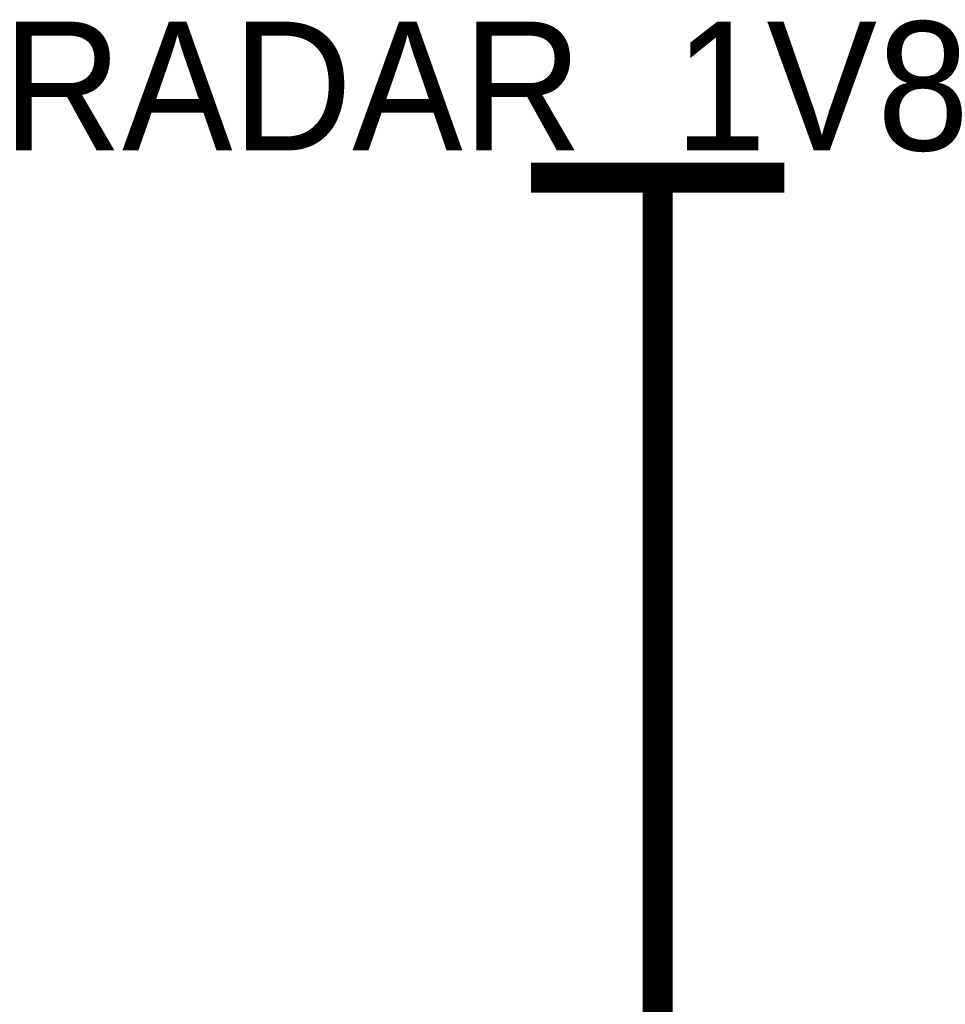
# Model space of a CAD drawing. Header units: inches. Extents: x 0 to 17, y 0 to 11.
# Tile 32 of 256: x 0.749 to 1.114, y 5.874 to 6.262. Entities that reach past the tile are written whole.
import ezdxf

# ---------------------------------------------------------------- set-up
doc = ezdxf.new("R2010")
doc.units = ezdxf.units.IN
doc.header["$MEASUREMENT"] = 0
doc.layers.add('Sheet', color=255, linetype='Continuous')

msp = doc.modelspace()

# ---------------------------------------------------------------- linework, layer by layer
at = {"layer": 'Sheet'}
for points in [[(0.9507, 6.19979, 0.0118, 0.0118, 0), (1.05061, 6.19979, 0.0118, 0.0118, 0)], [(1.00065, 6.09988, 0.0118, 0.0118, 0), (1.00065, 6.19979, 0.0118, 0.0118, 0)], [(1.00065, 6.09988, 0.0118, 0.0118, 0), (1.00065, 5.99996, 0.0118, 0.0118, 0)], [(1.00065, 5.95001, 0.0118, 0.0118, 0), (1.00065, 5.99996, 0.0118, 0.0118, 0)], [(1.00065, 5.95001, 0.0118, 0.0118, 0), (1.00065, 5.95992, 0.0118, 0.0118, 0)], [(1.00065, 5.95001, 0.0118, 0.0118, 0), (1.00065, 5.86001, 0.0118, 0.0118, 0)]]:
    msp.add_lwpolyline(points, format="xyseb", dxfattribs=at)

# ---------------------------------------------------------------- texts
msp.add_text('RADAR_1V8', height=0.05075, dxfattribs=at).set_placement((0.74216, 6.2105))

doc.saveas('drawing.dxf')
